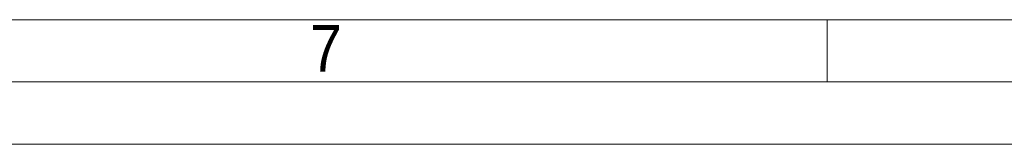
# Model space of a CAD drawing. Header units: millimetres. Extents: x 10 to 831, y 10 to 584.
# Tile 8 of 13: x 515 to 594, y 10 to 20. Entities that reach past the tile are written whole.
import ezdxf

# ---------------------------------------------------------------- set-up
doc = ezdxf.new("R2010")
doc.units = ezdxf.units.MM
doc.linetypes.add('SLD-Solido', pattern=[0])
doc.styles.add('SLDTEXTSTYLE0', font='GOTHIC.TTF', dxfattribs={"width": 0.913})

msp = doc.modelspace()

# ---------------------------------------------------------------- linework, layer by layer
at = {"color": 7, "linetype": 'SLD-Solido', "lineweight": 15}
msp.add_line((20, 20), (821, 20), dxfattribs=at)
at = {"color": 7, "linetype": 'SLD-Solido', "lineweight": 0}
for p, q in [((580, 20), (580, 15)), ((15, 15), (826, 15)), ((10, 10), (831, 10))]:
    msp.add_line(p, q, dxfattribs=at)

# ---------------------------------------------------------------- texts
at = {"color": 7, "linetype": 'Continuous', "lineweight": 0, "insert": (538.50698, 19.57924), "char_height": 3.762, "attachment_point": 1, "style": 'SLDTEXTSTYLE0'}
msp.add_mtext('7', dxfattribs=at)

doc.saveas('drawing.dxf')
